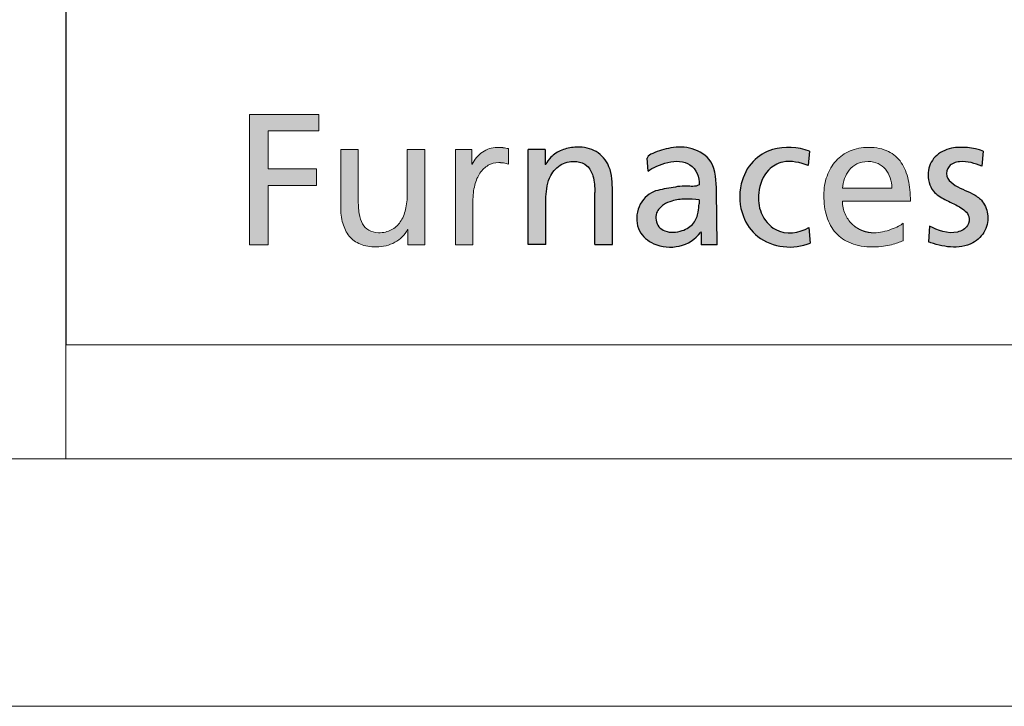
# Model space of a CAD drawing. Header units: millimetres. Extents: x 15 to 592, y 5 to 415.
# Tile 2 of 12: x 403 to 423, y 5 to 19. Entities that reach past the tile are written whole.
import ezdxf

# ---------------------------------------------------------------- set-up
doc = ezdxf.new("R2010")
doc.units = ezdxf.units.MM
doc.layers.add('FORMAT', color=7, linetype='Continuous')

# ---------------------------------------------------------------- blocks, each defined once
blk = doc.blocks.new('LOGO_sombreado')
at = {"linetype": 'Continuous'}
blk.add_hatch(color=7, dxfattribs=at).paths.add_polyline_path([(4.078, 4.32), (5.1, 4.32), (5.1, 4.651), (3.702, 4.651), (3.702, 2.023), (4.078, 2.023), (4.078, 3.22), (5.054, 3.22), (5.054, 3.551), (4.078, 3.551)], flags=0)
blk.add_hatch(color=7, dxfattribs=at).paths.add_polyline_path([(4.078, 4.32), (5.1, 4.32), (5.1, 4.651), (3.702, 4.651), (3.702, 2.023), (4.078, 2.023), (4.078, 3.22), (5.054, 3.22), (5.054, 3.551), (4.078, 3.551)], flags=0)
h = blk.add_hatch(color=7, dxfattribs=at)
edge = h.paths.add_edge_path(flags=0)
edge.add_line((8.928, 3.962), (8.875, 3.972))
edge.add_spline(control_points=[(8.875, 3.972), (8.858, 3.975), (8.841, 3.978), (8.823, 3.98)], knot_values=[22.132418, 22.132418, 22.132418, 22.132418, 23.132418, 23.132418, 23.132418, 23.132418], weights=[1, 1, 1, 1], degree=3, periodic=0)
edge.add_arc((8.709, 3.1), 0.888, 82.6219, 86.3614)
edge.add_spline(control_points=[(8.765, 3.986), (8.745, 3.987), (8.722, 3.988), (8.695, 3.988), (8.644, 3.988), (8.593, 3.979), (8.544, 3.963)], knot_values=[0.065266, 0.065266, 0.065266, 0.065266, 1.065266, 1.065266, 1.065266, 2.065266, 2.065266, 2.065266, 2.065266], weights=[1, 1, 1, 1, 1, 1, 1], degree=3, periodic=0)
edge.add_spline(control_points=[(8.544, 3.963), (8.495, 3.946), (8.448, 3.922), (8.404, 3.892)], knot_values=[2.065266, 2.065266, 2.065266, 2.065266, 3.065266, 3.065266, 3.065266, 3.065266], weights=[1, 1, 1, 1], degree=3, periodic=0)
edge.add_spline(control_points=[(8.404, 3.892), (8.36, 3.861), (8.319, 3.825), (8.283, 3.783)], knot_values=[3.065266, 3.065266, 3.065266, 3.065266, 4.065266, 4.065266, 4.065266, 4.065266], weights=[1, 1, 1, 1], degree=3, periodic=0)
edge.add_spline(control_points=[(8.283, 3.783), (8.248, 3.742), (8.218, 3.695), (8.194, 3.646)], knot_values=[4.065266, 4.065266, 4.065266, 4.065266, 5.065266, 5.065266, 5.065266, 5.065266], weights=[1, 1, 1, 1], degree=3, periodic=0)
edge.add_line((8.194, 3.646), (8.187, 3.646))
edge.add_line((8.187, 3.646), (8.187, 3.943))
edge.add_line((8.187, 3.943), (8.021, 3.943))
edge.add_line((8.021, 3.943), (7.856, 3.943))
edge.add_line((7.856, 3.943), (7.856, 3.703))
edge.add_line((7.856, 3.703), (7.856, 2.023))
edge.add_line((7.856, 2.023), (8.209, 2.023))
edge.add_spline(control_points=[(8.209, 2.023), (8.209, 2.314), (8.209, 2.605), (8.209, 2.896), (8.209, 3.017), (8.222, 3.126), (8.247, 3.222)], knot_values=[12.065266, 12.065266, 12.065266, 12.065266, 13.065266, 13.065266, 13.065266, 14.065266, 14.065266, 14.065266, 14.065266], weights=[1, 1, 1, 1, 1, 1, 1], degree=3, periodic=0)
edge.add_spline(control_points=[(8.247, 3.222), (8.271, 3.318), (8.307, 3.401), (8.352, 3.469)], knot_values=[14.065266, 14.065266, 14.065266, 14.065266, 15.065266, 15.065266, 15.065266, 15.065266], weights=[1, 1, 1, 1], degree=3, periodic=0)
edge.add_spline(control_points=[(8.352, 3.469), (8.398, 3.537), (8.454, 3.589), (8.518, 3.625)], knot_values=[15.065266, 15.065266, 15.065266, 15.065266, 16.065266, 16.065266, 16.065266, 16.065266], weights=[1, 1, 1, 1], degree=3, periodic=0)
edge.add_spline(control_points=[(8.518, 3.625), (8.582, 3.661), (8.654, 3.68), (8.733, 3.68)], knot_values=[16.065266, 16.065266, 16.065266, 16.065266, 17.065266, 17.065266, 17.065266, 17.065266], weights=[1, 1, 1, 1], degree=3, periodic=0)
edge.add_arc((8.733, 2.982), 0.698, 86.1548, 90.0023, ccw=False)
edge.add_spline(control_points=[(8.78, 3.678), (8.796, 3.677), (8.813, 3.675), (8.829, 3.673)], knot_values=[17.132418, 17.132418, 17.132418, 17.132418, 18.132418, 18.132418, 18.132418, 18.132418], weights=[1, 1, 1, 1], degree=3, periodic=0)
edge.add_spline(control_points=[(8.829, 3.673), (8.846, 3.67), (8.863, 3.667), (8.879, 3.662)], knot_values=[18.132418, 18.132418, 18.132418, 18.132418, 19.132418, 19.132418, 19.132418, 19.132418], weights=[1, 1, 1, 1], degree=3, periodic=0)
edge.add_spline(control_points=[(8.879, 3.662), (8.896, 3.658), (8.912, 3.652), (8.928, 3.646)], knot_values=[19.132418, 19.132418, 19.132418, 19.132418, 20.132418, 20.132418, 20.132418, 20.132418], weights=[1, 1, 1, 1], degree=3, periodic=0)
edge.add_line((8.928, 3.646), (8.928, 3.962))
h = blk.add_hatch(color=7, dxfattribs=at)
edge = h.paths.add_edge_path(flags=0)
edge.add_line((9.328, 2.026), (9.328, 3.946))
edge.add_line((9.328, 3.946), (9.67, 3.946))
edge.add_line((9.67, 3.946), (9.67, 3.641))
edge.add_line((9.67, 3.641), (9.678, 3.641))
edge.add_spline(control_points=[(9.678, 3.641), (9.704, 3.696), (9.793, 3.817), (10, 3.948), (10.305, 4.01), (10.669, 3.967), (10.997, 3.643), (11.021, 3.332), (11.026, 3.17)], knot_values=[0, 0, 0, 0, 0.090993, 0.223661, 0.358303, 0.55535, 0.750586, 1, 1, 1, 1], weights=[1, 1, 1, 1, 1, 1, 1, 1, 1], degree=3, periodic=0)
edge.add_line((11.026, 3.17), (11.026, 2.026))
edge.add_line((11.026, 2.026), (10.672, 2.026))
edge.add_line((10.672, 2.026), (10.672, 3.075))
edge.add_spline(control_points=[(10.672, 3.075), (10.669, 3.188), (10.66, 3.379), (10.536, 3.635), (10.28, 3.729), (9.984, 3.677), (9.726, 3.396), (9.691, 3.133), (9.683, 2.986)], knot_values=[0, 0, 0, 0, 0.181683, 0.307789, 0.426651, 0.591078, 0.760733, 1, 1, 1, 1], weights=[1, 1, 1, 1, 1, 1, 1, 1, 1], degree=3, periodic=0)
edge.add_line((9.683, 2.986), (9.681, 2.026))
edge.add_line((9.681, 2.026), (9.328, 2.026))
h = blk.add_hatch(color=7, dxfattribs=at)
edge = h.paths.add_edge_path(flags=0)
edge.add_spline(control_points=[(12.776, 3.232), (12.697, 3.183), (12.484, 3.232), (12.167, 3.156), (11.773, 3.111), (11.49, 2.752), (11.514, 2.287), (12.023, 1.86), (12.597, 1.99), (12.807, 2.27)], knot_values=[0, 0, 0, 0, 0.079966, 0.190057, 0.300094, 0.432511, 0.566689, 0.684622, 1, 1, 1, 1], weights=[1, 1, 1, 1, 1, 1, 1, 1, 1, 1], degree=3, periodic=0)
edge.add_spline(control_points=[(12.807, 2.27), (12.817, 2.296), (12.814, 2.27)], knot_values=[0, 0, 0, 1, 1, 1], weights=[1, 1, 1], degree=2, periodic=0)
edge.add_line((12.814, 2.27), (12.814, 2.023))
edge.add_line((12.814, 2.023), (13.139, 2.023))
edge.add_line((13.139, 2.023), (13.128, 3.106))
edge.add_spline(control_points=[(13.128, 3.106), (13.12, 3.292), (13.119, 3.706), (12.65, 4), (12.214, 4.002), (11.911, 3.898), (11.743, 3.828), (11.727, 3.77)], knot_values=[0, 0, 0, 0, 0.300445, 0.525135, 0.737289, 0.925487, 1, 1, 1, 1], weights=[1, 1, 1, 1, 1, 1, 1, 1], degree=3, periodic=0)
edge.add_line((11.727, 3.77), (11.744, 3.507))
edge.add_spline(control_points=[(11.744, 3.507), (11.927, 3.643), (12.567, 3.881), (12.789, 3.381), (12.776, 3.232)], knot_values=[0, 0, 0, 0, 0.658996, 1, 1, 1, 1], weights=[1, 1, 1, 1, 1], degree=3, periodic=0)
edge = h.paths.add_edge_path(flags=0)
edge.add_spline(control_points=[(12.776, 2.849), (12.772, 2.793), (12.762, 2.658), (12.682, 2.43), (12.419, 2.275), (12.142, 2.255), (11.913, 2.398), (11.87, 2.662), (12.044, 2.834), (12.252, 2.921), (12.499, 2.953), (12.683, 2.938), (12.776, 2.931)], knot_values=[0, 0, 0, 0, 0.068904, 0.168815, 0.283862, 0.42722, 0.488917, 0.605379, 0.695962, 0.771545, 0.884045, 1, 1, 1, 1], weights=[1, 1, 1, 1, 1, 1, 1, 1, 1, 1, 1, 1, 1], degree=3, periodic=0)
edge.add_line((12.776, 2.931), (12.776, 2.849))
h = blk.add_hatch(color=7, dxfattribs=at)
edge = h.paths.add_edge_path(flags=0)
edge.add_arc((16.302, 2.904), 0.641, 248.0344, 270.0503, ccw=False)
edge.add_spline(control_points=[(16.062, 2.31), (15.987, 2.34), (15.919, 2.385), (15.86, 2.441)], knot_values=[23.38427, 23.38427, 23.38427, 23.38427, 23.767925, 23.767925, 23.767925, 23.767925], weights=[1, 0.987772, 0.987772, 1], degree=3, periodic=0)
edge.add_arc((16.291, 2.885), 0.618, 203.0224, 225.9221, ccw=False)
edge.add_spline(control_points=[(15.721, 2.643), (15.688, 2.721), (15.67, 2.809), (15.67, 2.904)], knot_values=[0, 0, 0, 0, 1, 1, 1, 1], weights=[1, 1, 1, 1], degree=3, periodic=0)
edge.add_line((15.67, 2.904), (17.041, 2.904))
edge.add_spline(control_points=[(17.041, 2.904), (17.041, 3.058), (17.028, 3.203), (16.998, 3.334)], knot_values=[2, 2, 2, 2, 3, 3, 3, 3], weights=[1, 1, 1, 1], degree=3, periodic=0)
edge.add_spline(control_points=[(16.998, 3.334), (16.969, 3.464), (16.923, 3.581), (16.857, 3.678)], knot_values=[3, 3, 3, 3, 4, 4, 4, 4], weights=[1, 1, 1, 1], degree=3, periodic=0)
edge.add_spline(control_points=[(16.857, 3.678), (16.791, 3.774), (16.705, 3.852), (16.596, 3.905)], knot_values=[4, 4, 4, 4, 5, 5, 5, 5], weights=[1, 1, 1, 1], degree=3, periodic=0)
edge.add_spline(control_points=[(16.596, 3.905), (16.486, 3.959), (16.353, 3.988), (16.193, 3.988), (16.058, 3.988), (15.934, 3.963), (15.824, 3.916)], knot_values=[5, 5, 5, 5, 6, 6, 6, 7, 7, 7, 7], weights=[1, 1, 1, 1, 1, 1, 1], degree=3, periodic=0)
edge.add_spline(control_points=[(15.824, 3.916), (15.714, 3.87), (15.619, 3.802), (15.54, 3.716)], knot_values=[7, 7, 7, 7, 8, 8, 8, 8], weights=[1, 1, 1, 1], degree=3, periodic=0)
edge.add_spline(control_points=[(15.54, 3.716), (15.462, 3.63), (15.4, 3.526), (15.358, 3.409)], knot_values=[8, 8, 8, 8, 9, 9, 9, 9], weights=[1, 1, 1, 1], degree=3, periodic=0)
edge.add_spline(control_points=[(15.358, 3.409), (15.316, 3.291), (15.294, 3.159), (15.294, 3.017), (15.294, 2.86), (15.313, 2.717), (15.353, 2.591)], knot_values=[9, 9, 9, 9, 10, 10, 10, 11, 11, 11, 11], weights=[1, 1, 1, 1, 1, 1, 1], degree=3, periodic=0)
edge.add_spline(control_points=[(15.353, 2.591), (15.393, 2.464), (15.453, 2.353), (15.535, 2.262)], knot_values=[11, 11, 11, 11, 12, 12, 12, 12], weights=[1, 1, 1, 1], degree=3, periodic=0)
edge.add_spline(control_points=[(15.535, 2.262), (15.616, 2.172), (15.719, 2.1), (15.844, 2.052)], knot_values=[12, 12, 12, 12, 13, 13, 13, 13], weights=[1, 1, 1, 1], degree=3, periodic=0)
edge.add_spline(control_points=[(15.844, 2.052), (15.97, 2.003), (16.117, 1.977), (16.287, 1.977), (16.366, 1.977), (16.436, 1.982), (16.497, 1.99)], knot_values=[13, 13, 13, 13, 14, 14, 14, 15, 15, 15, 15], weights=[1, 1, 1, 1, 1, 1, 1], degree=3, periodic=0)
edge.add_spline(control_points=[(16.497, 1.99), (16.558, 1.998), (16.611, 2.009), (16.659, 2.021)], knot_values=[15, 15, 15, 15, 16, 16, 16, 16], weights=[1, 1, 1, 1], degree=3, periodic=0)
edge.add_spline(control_points=[(16.659, 2.021), (16.706, 2.033), (16.748, 2.047), (16.787, 2.061)], knot_values=[16, 16, 16, 16, 17, 17, 17, 17], weights=[1, 1, 1, 1], degree=3, periodic=0)
edge.add_spline(control_points=[(16.787, 2.061), (16.825, 2.075), (16.86, 2.089), (16.894, 2.101)], knot_values=[17, 17, 17, 17, 18, 18, 18, 18], weights=[1, 1, 1, 1], degree=3, periodic=0)
edge.add_line((16.894, 2.101), (16.894, 2.455))
edge.add_spline(control_points=[(16.894, 2.455), (16.872, 2.437), (16.839, 2.417), (16.798, 2.395)], knot_values=[19.00002, 19.00002, 19.00002, 19.00002, 20.00002, 20.00002, 20.00002, 20.00002], weights=[1, 1, 1, 1], degree=3, periodic=0)
edge.add_spline(control_points=[(16.798, 2.395), (16.757, 2.374), (16.707, 2.352), (16.653, 2.333)], knot_values=[20.00002, 20.00002, 20.00002, 20.00002, 21.00002, 21.00002, 21.00002, 21.00002], weights=[1, 1, 1, 1], degree=3, periodic=0)
edge.add_spline(control_points=[(16.653, 2.333), (16.599, 2.313), (16.541, 2.296), (16.481, 2.283)], knot_values=[21.00002, 21.00002, 21.00002, 21.00002, 22.00002, 22.00002, 22.00002, 22.00002], weights=[1, 1, 1, 1], degree=3, periodic=0)
edge.add_spline(control_points=[(16.481, 2.283), (16.422, 2.271), (16.361, 2.263), (16.303, 2.263)], knot_values=[22.00002, 22.00002, 22.00002, 22.00002, 23.00002, 23.00002, 23.00002, 23.00002], weights=[1, 1, 1, 1], degree=3, periodic=0)
edge = h.paths.add_edge_path(flags=0)
edge.add_spline(control_points=[(15.67, 3.167), (15.676, 3.229), (15.69, 3.294), (15.713, 3.356)], knot_values=[8, 8, 8, 8, 9, 9, 9, 9], weights=[1, 1, 1, 1], degree=3, periodic=0)
edge.add_spline(control_points=[(15.713, 3.356), (15.735, 3.418), (15.766, 3.477), (15.808, 3.528)], knot_values=[9, 9, 9, 9, 10, 10, 10, 10], weights=[1, 1, 1, 1], degree=3, periodic=0)
edge.add_spline(control_points=[(15.808, 3.528), (15.849, 3.579), (15.9, 3.623), (15.963, 3.654)], knot_values=[0, 0, 0, 0, 1, 1, 1, 1], weights=[1, 1, 1, 1], degree=3, periodic=0)
edge.add_spline(control_points=[(15.963, 3.654), (16.025, 3.685), (16.099, 3.702), (16.186, 3.702), (16.262, 3.702), (16.33, 3.687), (16.389, 3.66)], knot_values=[1, 1, 1, 1, 2, 2, 2, 3, 3, 3, 3], weights=[1, 1, 1, 1, 1, 1, 1], degree=3, periodic=0)
edge.add_spline(control_points=[(16.389, 3.66), (16.449, 3.633), (16.499, 3.594), (16.54, 3.545)], knot_values=[3, 3, 3, 3, 4, 4, 4, 4], weights=[1, 1, 1, 1], degree=3, periodic=0)
edge.add_spline(control_points=[(16.54, 3.545), (16.58, 3.497), (16.612, 3.439), (16.633, 3.375)], knot_values=[4, 4, 4, 4, 5, 5, 5, 5], weights=[1, 1, 1, 1], degree=3, periodic=0)
edge.add_spline(control_points=[(16.633, 3.375), (16.654, 3.311), (16.665, 3.241), (16.665, 3.167)], knot_values=[5, 5, 5, 5, 6, 6, 6, 6], weights=[1, 1, 1, 1], degree=3, periodic=0)
edge.add_line((16.665, 3.167), (16.416, 3.167))
edge.add_line((16.416, 3.167), (15.67, 3.167))
h = blk.add_hatch(color=7, dxfattribs=at)
edge = h.paths.add_edge_path(flags=0)
edge.add_arc((16.302, 2.904), 0.641, 248.0344, 270.0503, ccw=False)
edge.add_spline(control_points=[(16.062, 2.31), (15.987, 2.34), (15.919, 2.385), (15.86, 2.441)], knot_values=[23.38427, 23.38427, 23.38427, 23.38427, 23.767925, 23.767925, 23.767925, 23.767925], weights=[1, 0.987772, 0.987772, 1], degree=3, periodic=0)
edge.add_arc((16.291, 2.885), 0.618, 203.0224, 225.9221, ccw=False)
edge.add_spline(control_points=[(15.721, 2.643), (15.688, 2.721), (15.67, 2.809), (15.67, 2.904)], knot_values=[0, 0, 0, 0, 1, 1, 1, 1], weights=[1, 1, 1, 1], degree=3, periodic=0)
edge.add_line((15.67, 2.904), (17.041, 2.904))
edge.add_spline(control_points=[(17.041, 2.904), (17.041, 3.058), (17.028, 3.203), (16.998, 3.334)], knot_values=[2, 2, 2, 2, 3, 3, 3, 3], weights=[1, 1, 1, 1], degree=3, periodic=0)
edge.add_spline(control_points=[(16.998, 3.334), (16.969, 3.464), (16.923, 3.581), (16.857, 3.678)], knot_values=[3, 3, 3, 3, 4, 4, 4, 4], weights=[1, 1, 1, 1], degree=3, periodic=0)
edge.add_spline(control_points=[(16.857, 3.678), (16.791, 3.774), (16.705, 3.852), (16.596, 3.905)], knot_values=[4, 4, 4, 4, 5, 5, 5, 5], weights=[1, 1, 1, 1], degree=3, periodic=0)
edge.add_spline(control_points=[(16.596, 3.905), (16.486, 3.959), (16.353, 3.988), (16.193, 3.988), (16.058, 3.988), (15.934, 3.963), (15.824, 3.916)], knot_values=[5, 5, 5, 5, 6, 6, 6, 7, 7, 7, 7], weights=[1, 1, 1, 1, 1, 1, 1], degree=3, periodic=0)
edge.add_spline(control_points=[(15.824, 3.916), (15.714, 3.87), (15.619, 3.802), (15.54, 3.716)], knot_values=[7, 7, 7, 7, 8, 8, 8, 8], weights=[1, 1, 1, 1], degree=3, periodic=0)
edge.add_spline(control_points=[(15.54, 3.716), (15.462, 3.63), (15.4, 3.526), (15.358, 3.409)], knot_values=[8, 8, 8, 8, 9, 9, 9, 9], weights=[1, 1, 1, 1], degree=3, periodic=0)
edge.add_spline(control_points=[(15.358, 3.409), (15.316, 3.291), (15.294, 3.159), (15.294, 3.017), (15.294, 2.86), (15.313, 2.717), (15.353, 2.591)], knot_values=[9, 9, 9, 9, 10, 10, 10, 11, 11, 11, 11], weights=[1, 1, 1, 1, 1, 1, 1], degree=3, periodic=0)
edge.add_spline(control_points=[(15.353, 2.591), (15.393, 2.464), (15.453, 2.353), (15.535, 2.262)], knot_values=[11, 11, 11, 11, 12, 12, 12, 12], weights=[1, 1, 1, 1], degree=3, periodic=0)
edge.add_spline(control_points=[(15.535, 2.262), (15.616, 2.172), (15.719, 2.1), (15.844, 2.052)], knot_values=[12, 12, 12, 12, 13, 13, 13, 13], weights=[1, 1, 1, 1], degree=3, periodic=0)
edge.add_spline(control_points=[(15.844, 2.052), (15.97, 2.003), (16.117, 1.977), (16.287, 1.977), (16.366, 1.977), (16.436, 1.982), (16.497, 1.99)], knot_values=[13, 13, 13, 13, 14, 14, 14, 15, 15, 15, 15], weights=[1, 1, 1, 1, 1, 1, 1], degree=3, periodic=0)
edge.add_spline(control_points=[(16.497, 1.99), (16.558, 1.998), (16.611, 2.009), (16.659, 2.021)], knot_values=[15, 15, 15, 15, 16, 16, 16, 16], weights=[1, 1, 1, 1], degree=3, periodic=0)
edge.add_spline(control_points=[(16.659, 2.021), (16.706, 2.033), (16.748, 2.047), (16.787, 2.061)], knot_values=[16, 16, 16, 16, 17, 17, 17, 17], weights=[1, 1, 1, 1], degree=3, periodic=0)
edge.add_spline(control_points=[(16.787, 2.061), (16.825, 2.075), (16.86, 2.089), (16.894, 2.101)], knot_values=[17, 17, 17, 17, 18, 18, 18, 18], weights=[1, 1, 1, 1], degree=3, periodic=0)
edge.add_line((16.894, 2.101), (16.894, 2.455))
edge.add_spline(control_points=[(16.894, 2.455), (16.872, 2.437), (16.839, 2.417), (16.798, 2.395)], knot_values=[19.00002, 19.00002, 19.00002, 19.00002, 20.00002, 20.00002, 20.00002, 20.00002], weights=[1, 1, 1, 1], degree=3, periodic=0)
edge.add_spline(control_points=[(16.798, 2.395), (16.757, 2.374), (16.707, 2.352), (16.653, 2.333)], knot_values=[20.00002, 20.00002, 20.00002, 20.00002, 21.00002, 21.00002, 21.00002, 21.00002], weights=[1, 1, 1, 1], degree=3, periodic=0)
edge.add_spline(control_points=[(16.653, 2.333), (16.599, 2.313), (16.541, 2.296), (16.481, 2.283)], knot_values=[21.00002, 21.00002, 21.00002, 21.00002, 22.00002, 22.00002, 22.00002, 22.00002], weights=[1, 1, 1, 1], degree=3, periodic=0)
edge.add_spline(control_points=[(16.481, 2.283), (16.422, 2.271), (16.361, 2.263), (16.303, 2.263)], knot_values=[22.00002, 22.00002, 22.00002, 22.00002, 23.00002, 23.00002, 23.00002, 23.00002], weights=[1, 1, 1, 1], degree=3, periodic=0)
edge = h.paths.add_edge_path(flags=0)
edge.add_spline(control_points=[(15.67, 3.167), (15.676, 3.229), (15.69, 3.294), (15.713, 3.356)], knot_values=[8, 8, 8, 8, 9, 9, 9, 9], weights=[1, 1, 1, 1], degree=3, periodic=0)
edge.add_spline(control_points=[(15.713, 3.356), (15.735, 3.418), (15.766, 3.477), (15.808, 3.528)], knot_values=[9, 9, 9, 9, 10, 10, 10, 10], weights=[1, 1, 1, 1], degree=3, periodic=0)
edge.add_spline(control_points=[(15.808, 3.528), (15.849, 3.579), (15.9, 3.623), (15.963, 3.654)], knot_values=[0, 0, 0, 0, 1, 1, 1, 1], weights=[1, 1, 1, 1], degree=3, periodic=0)
edge.add_spline(control_points=[(15.963, 3.654), (16.025, 3.685), (16.099, 3.702), (16.186, 3.702), (16.262, 3.702), (16.33, 3.687), (16.389, 3.66)], knot_values=[1, 1, 1, 1, 2, 2, 2, 3, 3, 3, 3], weights=[1, 1, 1, 1, 1, 1, 1], degree=3, periodic=0)
edge.add_spline(control_points=[(16.389, 3.66), (16.449, 3.633), (16.499, 3.594), (16.54, 3.545)], knot_values=[3, 3, 3, 3, 4, 4, 4, 4], weights=[1, 1, 1, 1], degree=3, periodic=0)
edge.add_spline(control_points=[(16.54, 3.545), (16.58, 3.497), (16.612, 3.439), (16.633, 3.375)], knot_values=[4, 4, 4, 4, 5, 5, 5, 5], weights=[1, 1, 1, 1], degree=3, periodic=0)
edge.add_spline(control_points=[(16.633, 3.375), (16.654, 3.311), (16.665, 3.241), (16.665, 3.167)], knot_values=[5, 5, 5, 5, 6, 6, 6, 6], weights=[1, 1, 1, 1], degree=3, periodic=0)
edge.add_line((16.665, 3.167), (16.416, 3.167))
edge.add_line((16.416, 3.167), (15.67, 3.167))
h = blk.add_hatch(color=7, dxfattribs=at)
edge = h.paths.add_edge_path(flags=0)
edge.add_spline(control_points=[(5.713, 2.196), (5.772, 2.125), (5.847, 2.071), (5.937, 2.034)], knot_values=[55, 55, 55, 55, 56, 56, 56, 56], weights=[1, 1, 1, 1], degree=3, periodic=0)
edge.add_spline(control_points=[(5.937, 2.034), (6.028, 1.997), (6.135, 1.977), (6.259, 1.977)], knot_values=[56, 56, 56, 56, 57, 57, 57, 57], weights=[1, 1, 1, 1], degree=3, periodic=0)
edge.add_arc((6.259, 2.796), 0.818, 269.9868, 283.8904)
edge.add_spline(control_points=[(6.456, 2.001), (6.519, 2.017), (6.58, 2.04), (6.635, 2.071)], knot_values=[0, 0, 0, 0, 1, 1, 1, 1], weights=[1, 1, 1, 1], degree=3, periodic=0)
edge.add_spline(control_points=[(6.635, 2.071), (6.69, 2.101), (6.741, 2.137), (6.784, 2.181)], knot_values=[1, 1, 1, 1, 2, 2, 2, 2], weights=[1, 1, 1, 1], degree=3, periodic=0)
edge.add_spline(control_points=[(6.784, 2.181), (6.827, 2.224), (6.863, 2.273), (6.889, 2.328)], knot_values=[2, 2, 2, 2, 3, 3, 3, 3], weights=[1, 1, 1, 1], degree=3, periodic=0)
edge.add_line((6.889, 2.328), (6.896, 2.328))
edge.add_line((6.896, 2.328), (6.896, 2.023))
edge.add_line((6.896, 2.023), (7.067, 2.023))
edge.add_line((7.067, 2.023), (7.238, 2.023))
edge.add_line((7.238, 2.023), (7.238, 2.263))
edge.add_line((7.238, 2.263), (7.238, 3.943))
edge.add_line((7.238, 3.943), (6.885, 3.943))
edge.add_line((6.885, 3.943), (6.885, 3.721))
edge.add_spline(control_points=[(6.885, 3.721), (6.885, 3.647), (6.885, 3.573), (6.885, 3.499), (6.885, 3.35), (6.885, 3.202), (6.885, 3.054), (6.885, 2.937), (6.873, 2.829), (6.85, 2.734)], knot_values=[30, 30, 30, 30, 31, 31, 31, 33, 33, 33, 34, 34, 34, 34], weights=[1, 1, 1, 1, 1, 1, 1, 1, 1, 1], degree=3, periodic=0)
edge.add_spline(control_points=[(6.85, 2.734), (6.827, 2.637), (6.792, 2.553), (6.696, 2.414), (6.636, 2.359), (6.562, 2.321)], knot_values=[34, 34, 34, 34, 35, 35, 36, 36, 36, 36], weights=[1, 1, 1, 1, 1, 1], degree=3, periodic=0)
edge.add_spline(control_points=[(6.562, 2.321), (6.489, 2.284), (6.402, 2.263), (6.301, 2.263)], knot_values=[36, 36, 36, 36, 37, 37, 37, 37], weights=[1, 1, 1, 1], degree=3, periodic=0)
edge.add_spline(control_points=[(6.301, 2.263), (6.224, 2.268), (6.16, 2.285), (6.107, 2.315)], knot_values=[37, 37, 37, 37, 38, 38, 38, 38], weights=[1, 1, 1, 1], degree=3, periodic=0)
edge.add_spline(control_points=[(6.107, 2.315), (6.054, 2.345), (6.013, 2.388), (5.982, 2.445)], knot_values=[38, 38, 38, 38, 39, 39, 39, 39], weights=[1, 1, 1, 1], degree=3, periodic=0)
edge.add_spline(control_points=[(5.982, 2.445), (5.95, 2.501), (5.928, 2.571), (5.914, 2.655)], knot_values=[39, 39, 39, 39, 40, 40, 40, 40], weights=[1, 1, 1, 1], degree=3, periodic=0)
edge.add_spline(control_points=[(5.914, 2.655), (5.9, 2.739), (5.894, 2.837), (5.894, 2.949), (5.894, 3.115), (5.894, 3.28), (5.894, 3.446), (5.894, 3.529), (5.894, 3.612), (5.894, 3.695), (5.894, 3.777), (5.894, 3.86), (5.894, 3.943)], knot_values=[40, 40, 40, 40, 41, 41, 41, 43, 43, 43, 44, 44, 44, 45, 45, 45, 45], weights=[1, 1, 1, 1, 1, 1, 1, 1, 1, 1, 1, 1, 1], degree=3, periodic=0)
edge.add_line((5.894, 3.943), (5.54, 3.943))
edge.add_spline(control_points=[(5.54, 3.943), (5.54, 3.848), (5.54, 3.753), (5.54, 3.658), (5.54, 3.563), (5.54, 3.468), (5.54, 3.372), (5.54, 3.182), (5.54, 2.992), (5.54, 2.802), (5.54, 2.673), (5.554, 2.557), (5.583, 2.455)], knot_values=[49, 49, 49, 49, 50, 50, 50, 51, 51, 51, 53, 53, 53, 54, 54, 54, 54], weights=[1, 1, 1, 1, 1, 1, 1, 1, 1, 1, 1, 1, 1], degree=3, periodic=0)
edge.add_spline(control_points=[(5.583, 2.455), (5.611, 2.354), (5.655, 2.267), (5.713, 2.196)], knot_values=[54, 54, 54, 54, 55, 55, 55, 55], weights=[1, 1, 1, 1], degree=3, periodic=0)
at = {"layer": 'FORMAT'}
h = blk.add_hatch(color=256, dxfattribs=at)
edge = h.paths.add_edge_path(flags=0)
edge.add_spline(control_points=[(14.994, 2.372), (14.803, 2.254), (14.35, 2.197), (13.993, 2.642), (13.945, 3.102), (14.101, 3.522), (14.519, 3.756), (14.818, 3.682), (14.975, 3.62)], knot_values=[0, 0, 0, 0, 0.239736, 0.392762, 0.535377, 0.707741, 0.820778, 1, 1, 1, 1], weights=[1, 1, 1, 1, 1, 1, 1, 1, 1], degree=3, periodic=0)
edge.add_line((14.975, 3.62), (15.005, 3.913))
edge.add_spline(control_points=[(15.005, 3.913), (14.769, 3.994), (14.338, 4.032), (13.818, 3.724), (13.565, 3.214), (13.598, 2.624), (14.052, 1.977), (14.687, 1.916), (15.02, 2.056)], knot_values=[0, 0, 0, 0, 0.189442, 0.304437, 0.433405, 0.598153, 0.723513, 1, 1, 1, 1], weights=[1, 1, 1, 1, 1, 1, 1, 1, 1], degree=3, periodic=0)
edge.add_line((15.02, 2.056), (14.994, 2.372))
h = blk.add_hatch(color=256, dxfattribs=at)
edge = h.paths.add_edge_path(flags=0)
edge.add_spline(control_points=[(17.406, 2.082), (17.67, 1.976), (18.168, 1.89), (18.58, 2.287), (18.633, 2.636), (18.51, 2.915), (18.237, 3.101), (17.959, 3.176), (17.744, 3.396), (17.801, 3.642), (18.119, 3.739), (18.341, 3.665), (18.483, 3.605)], knot_values=[0, 0, 0, 0, 0.248617, 0.344888, 0.437274, 0.52019, 0.579843, 0.701279, 0.755995, 0.810863, 0.873582, 1, 1, 1, 1], weights=[1, 1, 1, 1, 1, 1, 1, 1, 1, 1, 1, 1, 1], degree=3, periodic=0)
edge.add_line((18.483, 3.605), (18.513, 3.913))
edge.add_spline(control_points=[(18.513, 3.913), (18.308, 3.976), (17.958, 4.038), (17.513, 3.834), (17.355, 3.47), (17.45, 3.102), (17.75, 2.92), (18.012, 2.811), (18.253, 2.636), (18.212, 2.369), (17.877, 2.197), (17.593, 2.312), (17.425, 2.399)], knot_values=[0, 0, 0, 0, 0.176891, 0.280108, 0.37368, 0.479975, 0.558482, 0.648472, 0.722992, 0.773462, 0.839493, 1, 1, 1, 1], weights=[1, 1, 1, 1, 1, 1, 1, 1, 1, 1, 1, 1, 1], degree=3, periodic=0)
edge.add_line((17.425, 2.399), (17.406, 2.082))
at = {"color": 7, "linetype": 'Continuous', "lineweight": 18}
for p, q in [((0, 20), (0, 0)), ((3.702, 2.023), (3.702, 4.651)), ((3.702, 4.651), (5.1, 4.651)), ((3.702, 2.023), (3.702, 4.651)), ((5.1, 4.651), (5.1, 4.32)), ((4.078, 4.32), (4.078, 3.551)), ((5.1, 4.32), (4.078, 4.32)), ((4.078, 3.551), (5.054, 3.551)), ((5.054, 3.551), (5.054, 3.22)), ((5.054, 3.22), (4.078, 3.22)), ((4.078, 3.22), (4.078, 2.023)), ((16.665, 3.167), (16.416, 3.167)), ((4.078, 2.023), (3.702, 2.023)), ((0, 0), (72.5, 0))]:
    blk.add_line(p, q, dxfattribs=at)
for centre, radius, start, end in [((16.291, 2.885), 0.618, 203.0224, 225.9221), ((6.259, 2.796), 0.818, 269.9868, 283.8904)]:
    blk.add_arc(centre, radius, start, end, dxfattribs=at)
at = {"color": 8, "linetype": 'Continuous', "lineweight": 0}
for points, knots in [([(8.765, 3.986), (8.745, 3.987), (8.722, 3.988), (8.695, 3.988), (8.644, 3.988), (8.593, 3.979), (8.544, 3.963)], [0.065266, 0.065266, 0.065266, 0.065266, 1.065266, 1.065266, 1.065266, 2.065266, 2.065266, 2.065266, 2.065266]), ([(16.596, 3.905), (16.486, 3.959), (16.353, 3.988), (16.193, 3.988), (16.058, 3.988), (15.934, 3.963), (15.824, 3.916)], [5, 5, 5, 5, 6, 6, 6, 7, 7, 7, 7]), ([(5.894, 3.943), (5.864, 3.943), (5.835, 3.943), (5.805, 3.943), (5.746, 3.943), (5.688, 3.943), (5.629, 3.943), (5.599, 3.943), (5.57, 3.943), (5.54, 3.943)], [45, 45, 45, 45, 46, 46, 46, 48, 48, 48, 49, 49, 49, 49]), ([(5.54, 3.943), (5.54, 3.848), (5.54, 3.753), (5.54, 3.658), (5.54, 3.563), (5.54, 3.468), (5.54, 3.372), (5.54, 3.182), (5.54, 2.992), (5.54, 2.802), (5.54, 2.673), (5.554, 2.557), (5.583, 2.455)], [49, 49, 49, 49, 50, 50, 50, 51, 51, 51, 53, 53, 53, 54, 54, 54, 54]), ([(5.914, 2.655), (5.9, 2.739), (5.894, 2.837), (5.894, 2.949), (5.894, 3.115), (5.894, 3.28), (5.894, 3.446), (5.894, 3.529), (5.894, 3.612), (5.894, 3.695), (5.894, 3.777), (5.894, 3.86), (5.894, 3.943)], [40, 40, 40, 40, 41, 41, 41, 43, 43, 43, 44, 44, 44, 45, 45, 45, 45]), ([(7.238, 3.943), (7.209, 3.943), (7.179, 3.943), (7.15, 3.943), (7.091, 3.943), (7.032, 3.943), (6.973, 3.943), (6.944, 3.943), (6.914, 3.943), (6.885, 3.943)], [25, 25, 25, 25, 26, 26, 26, 28, 28, 28, 29, 29, 29, 29]), ([(7.238, 2.263), (7.238, 2.318), (7.238, 2.373), (7.238, 2.428), (7.238, 2.533), (7.238, 2.638), (7.238, 2.743), (7.238, 2.823), (7.238, 2.903), (7.238, 2.983), (7.238, 3.143), (7.238, 3.303), (7.238, 3.463), (7.238, 3.623), (7.238, 3.783), (7.238, 3.943)], [20, 20, 20, 20, 21, 21, 21, 22, 22, 22, 23, 23, 23, 24, 24, 24, 25, 25, 25, 25]), ([(6.885, 3.721), (6.885, 3.647), (6.885, 3.573), (6.885, 3.499), (6.885, 3.35), (6.885, 3.202), (6.885, 3.054), (6.885, 2.937), (6.873, 2.829), (6.85, 2.734)], [30, 30, 30, 30, 31, 31, 31, 33, 33, 33, 34, 34, 34, 34]), ([(15.963, 3.654), (16.025, 3.685), (16.099, 3.702), (16.186, 3.702), (16.262, 3.702), (16.33, 3.687), (16.389, 3.66)], [1, 1, 1, 1, 2, 2, 2, 3, 3, 3, 3]), ([(15.358, 3.409), (15.316, 3.291), (15.294, 3.159), (15.294, 3.017), (15.294, 2.86), (15.313, 2.717), (15.353, 2.591)], [9, 9, 9, 9, 10, 10, 10, 11, 11, 11, 11]), ([(8.209, 2.023), (8.209, 2.314), (8.209, 2.605), (8.209, 2.896), (8.209, 3.017), (8.222, 3.126), (8.247, 3.222)], [12.065266, 12.065266, 12.065266, 12.065266, 13.065266, 13.065266, 13.065266, 14.065266, 14.065266, 14.065266, 14.065266]), ([(6.85, 2.734), (6.827, 2.637), (6.792, 2.553), (6.696, 2.414), (6.636, 2.359), (6.562, 2.321)], [34, 34, 34, 34, 35, 35, 36, 36, 36, 36]), ([(6.889, 2.328), (6.89, 2.328), (6.892, 2.328), (6.893, 2.328), (6.894, 2.328), (6.894, 2.328), (6.894, 2.328), (6.894, 2.328), (6.895, 2.328), (6.895, 2.328), (6.895, 2.328), (6.895, 2.328), (6.895, 2.328), (6.896, 2.328), (6.896, 2.328), (6.896, 2.328)], [3, 3, 3, 3, 4, 4, 4, 5, 5, 5, 6, 6, 6, 7, 7, 7, 8, 8, 8, 8]), ([(6.896, 2.328), (6.896, 2.302), (6.896, 2.277), (6.896, 2.251), (6.896, 2.226), (6.896, 2.201), (6.896, 2.175), (6.896, 2.15), (6.896, 2.124), (6.896, 2.099), (6.896, 2.095), (6.896, 2.091), (6.896, 2.087), (6.896, 2.078), (6.896, 2.07), (6.896, 2.061), (6.896, 2.056), (6.896, 2.051), (6.896, 2.047), (6.896, 2.043), (6.896, 2.039), (6.896, 2.035), (6.896, 2.031), (6.896, 2.027), (6.896, 2.023)], [8, 8, 8, 8, 9, 9, 9, 10, 10, 10, 12, 12, 12, 13, 13, 13, 14, 14, 14, 15, 15, 15, 16, 16, 16, 17, 17, 17, 17]), ([(15.844, 2.052), (15.97, 2.003), (16.117, 1.977), (16.287, 1.977), (16.366, 1.977), (16.436, 1.982), (16.497, 1.99)], [13, 13, 13, 13, 14, 14, 14, 15, 15, 15, 15])]:
    blk.add_open_spline(points, degree=3, knots=knots, dxfattribs=at)
for points, weights in [([(8.823, 3.98), (8.804, 3.983), (8.785, 3.985), (8.765, 3.986)], [1, 0.999645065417, 0.999645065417, 1]), ([(8.733, 3.68), (8.749, 3.68), (8.764, 3.679), (8.78, 3.678)], [1, 0.99962425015, 0.99962425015, 1]), ([(16.062, 2.31), (15.987, 2.34), (15.919, 2.385), (15.86, 2.441)], [1, 0.987771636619, 0.987771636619, 1]), ([(16.303, 2.263), (16.22, 2.263), (16.139, 2.279), (16.062, 2.31)], [1, 0.987733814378, 0.987733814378, 1])]:
    blk.add_rational_spline(points, weights, degree=3, dxfattribs=at)
for points in [[(8.875, 3.972), (8.858, 3.975), (8.841, 3.978), (8.823, 3.98)], [(6.885, 3.943), (6.885, 3.869), (6.885, 3.795), (6.885, 3.721)], [(8.021, 3.943), (7.966, 3.943), (7.911, 3.943), (7.856, 3.943)], [(7.856, 3.943), (7.856, 3.863), (7.856, 3.783), (7.856, 3.703)], [(8.187, 3.943), (8.132, 3.943), (8.077, 3.943), (8.021, 3.943)], [(8.187, 3.646), (8.187, 3.745), (8.187, 3.844), (8.187, 3.943)], [(8.283, 3.783), (8.248, 3.742), (8.218, 3.695), (8.194, 3.646)], [(8.404, 3.892), (8.36, 3.861), (8.319, 3.825), (8.283, 3.783)], [(8.544, 3.963), (8.495, 3.946), (8.448, 3.922), (8.404, 3.892)], [(8.928, 3.962), (8.911, 3.965), (8.893, 3.969), (8.875, 3.972)], [(8.928, 3.646), (8.928, 3.751), (8.928, 3.856), (8.928, 3.962)], [(15.824, 3.916), (15.714, 3.87), (15.619, 3.802), (15.54, 3.716)], [(16.857, 3.678), (16.791, 3.774), (16.705, 3.852), (16.596, 3.905)], [(7.856, 3.703), (7.856, 3.143), (7.856, 2.583), (7.856, 2.023)], [(8.194, 3.646), (8.192, 3.646), (8.189, 3.646), (8.187, 3.646)], [(8.352, 3.469), (8.398, 3.537), (8.454, 3.589), (8.518, 3.625)], [(8.518, 3.625), (8.582, 3.661), (8.654, 3.68), (8.733, 3.68)], [(8.78, 3.678), (8.796, 3.677), (8.813, 3.675), (8.829, 3.673)], [(8.829, 3.673), (8.846, 3.67), (8.863, 3.667), (8.879, 3.662)], [(8.879, 3.662), (8.896, 3.658), (8.912, 3.652), (8.928, 3.646)], [(15.54, 3.716), (15.462, 3.63), (15.4, 3.526), (15.358, 3.409)], [(15.808, 3.528), (15.849, 3.579), (15.9, 3.623), (15.963, 3.654)], [(16.389, 3.66), (16.449, 3.633), (16.499, 3.594), (16.54, 3.545)], [(16.998, 3.334), (16.969, 3.464), (16.923, 3.581), (16.857, 3.678)], [(8.247, 3.222), (8.271, 3.318), (8.307, 3.401), (8.352, 3.469)], [(15.713, 3.356), (15.735, 3.418), (15.766, 3.477), (15.808, 3.528)], [(16.54, 3.545), (16.58, 3.497), (16.612, 3.439), (16.633, 3.375)], [(15.67, 3.167), (15.676, 3.229), (15.69, 3.294), (15.713, 3.356)], [(16.633, 3.375), (16.654, 3.311), (16.665, 3.241), (16.665, 3.167)], [(17.041, 2.904), (17.041, 3.058), (17.028, 3.203), (16.998, 3.334)], [(16.416, 3.167), (16.167, 3.167), (15.918, 3.167), (15.67, 3.167)], [(15.721, 2.643), (15.688, 2.721), (15.67, 2.809), (15.67, 2.904)], [(15.67, 2.904), (16.127, 2.904), (16.584, 2.904), (17.041, 2.904)], [(5.982, 2.445), (5.95, 2.501), (5.928, 2.571), (5.914, 2.655)], [(15.353, 2.591), (15.393, 2.464), (15.453, 2.353), (15.535, 2.262)], [(5.583, 2.455), (5.611, 2.354), (5.655, 2.267), (5.713, 2.196)], [(6.107, 2.315), (6.054, 2.345), (6.013, 2.388), (5.982, 2.445)], [(16.798, 2.395), (16.757, 2.374), (16.707, 2.352), (16.653, 2.333)], [(16.894, 2.455), (16.872, 2.437), (16.839, 2.417), (16.798, 2.395)], [(16.894, 2.101), (16.894, 2.219), (16.894, 2.337), (16.894, 2.455)], [(5.713, 2.196), (5.772, 2.125), (5.847, 2.071), (5.937, 2.034)], [(6.301, 2.263), (6.224, 2.268), (6.16, 2.285), (6.107, 2.315)], [(6.562, 2.321), (6.489, 2.284), (6.402, 2.263), (6.301, 2.263)], [(6.784, 2.181), (6.827, 2.224), (6.863, 2.273), (6.889, 2.328)], [(7.238, 2.023), (7.238, 2.103), (7.238, 2.183), (7.238, 2.263)], [(15.535, 2.262), (15.616, 2.172), (15.719, 2.1), (15.844, 2.052)], [(16.481, 2.283), (16.422, 2.271), (16.361, 2.263), (16.303, 2.263)], [(16.653, 2.333), (16.599, 2.313), (16.541, 2.296), (16.481, 2.283)], [(5.937, 2.034), (6.028, 1.997), (6.135, 1.977), (6.259, 1.977)], [(6.456, 2.001), (6.519, 2.017), (6.58, 2.04), (6.635, 2.071)], [(6.635, 2.071), (6.69, 2.101), (6.741, 2.137), (6.784, 2.181)], [(6.896, 2.023), (6.953, 2.023), (7.01, 2.023), (7.067, 2.023)], [(7.067, 2.023), (7.124, 2.023), (7.181, 2.023), (7.238, 2.023)], [(7.856, 2.023), (7.974, 2.023), (8.092, 2.023), (8.209, 2.023)], [(16.497, 1.99), (16.558, 1.998), (16.611, 2.009), (16.659, 2.021)], [(16.659, 2.021), (16.706, 2.033), (16.748, 2.047), (16.787, 2.061)], [(16.787, 2.061), (16.825, 2.075), (16.86, 2.089), (16.894, 2.101)]]:
    blk.add_open_spline(points, degree=3, dxfattribs=at)
at = {"color": 7, "linetype": 'Continuous', "lineweight": 0}
blk.add_open_spline([(12.807, 2.27), (12.817, 2.296), (12.814, 2.27)], degree=2, dxfattribs=at)
at = {"layer": 'FORMAT', "color": 7}
for p, q in [((9.67, 3.946), (9.328, 3.946)), ((9.328, 2.026), (9.328, 3.946)), ((9.67, 3.946), (9.67, 3.641)), ((15.005, 3.913), (14.975, 3.62)), ((18.513, 3.913), (18.483, 3.605)), ((9.678, 3.641), (9.67, 3.641)), ((11.744, 3.507), (11.727, 3.77)), ((9.681, 2.026), (9.683, 2.986)), ((10.672, 2.026), (10.672, 3.075)), ((11.026, 2.026), (11.026, 3.17)), ((13.139, 2.023), (13.128, 3.106)), ((12.776, 2.931), (12.776, 2.849)), ((17.425, 2.399), (17.406, 2.082)), ((12.814, 2.27), (12.814, 2.023)), ((14.994, 2.372), (15.02, 2.056)), ((9.681, 2.026), (9.328, 2.026)), ((10.672, 2.026), (11.026, 2.026)), ((13.139, 2.023), (12.814, 2.023))]:
    blk.add_line(p, q, dxfattribs=at)
for points, knots in [([(11.026, 3.17), (11.021, 3.332), (10.997, 3.643), (10.669, 3.967), (10.305, 4.01), (10, 3.948), (9.793, 3.817), (9.704, 3.696), (9.678, 3.641)], [0, 0, 0, 0, 0.249414, 0.44465, 0.641697, 0.776339, 0.909007, 1, 1, 1, 1]), ([(13.128, 3.106), (13.12, 3.292), (13.119, 3.706), (12.65, 4), (12.214, 4.002), (11.911, 3.898), (11.743, 3.828), (11.727, 3.77)], [0, 0, 0, 0, 0.300445, 0.525135, 0.737289, 0.925487, 1, 1, 1, 1]), ([(15.005, 3.913), (14.769, 3.994), (14.338, 4.032), (13.818, 3.724), (13.565, 3.214), (13.598, 2.624), (14.052, 1.977), (14.687, 1.916), (15.02, 2.056)], [0, 0, 0, 0, 0.189442, 0.304437, 0.433405, 0.598153, 0.723513, 1, 1, 1, 1]), ([(18.513, 3.913), (18.308, 3.976), (17.958, 4.038), (17.513, 3.834), (17.355, 3.47), (17.45, 3.102), (17.75, 2.92), (18.012, 2.811), (18.253, 2.636), (18.212, 2.369), (17.877, 2.197), (17.593, 2.312), (17.425, 2.399)], [0, 0, 0, 0, 0.176891, 0.280108, 0.37368, 0.479975, 0.558482, 0.648472, 0.722992, 0.773462, 0.839493, 1, 1, 1, 1]), ([(11.744, 3.507), (11.927, 3.643), (12.567, 3.881), (12.789, 3.381), (12.776, 3.232)], [0, 0, 0, 0, 0.658996, 1, 1, 1, 1]), ([(9.683, 2.986), (9.691, 3.133), (9.726, 3.396), (9.984, 3.677), (10.28, 3.729), (10.536, 3.635), (10.66, 3.379), (10.669, 3.188), (10.672, 3.075)], [0, 0, 0, 0, 0.239267, 0.408922, 0.573349, 0.692211, 0.818317, 1, 1, 1, 1]), ([(14.975, 3.62), (14.818, 3.682), (14.519, 3.756), (14.101, 3.522), (13.945, 3.102), (13.993, 2.642), (14.35, 2.197), (14.803, 2.254), (14.994, 2.372)], [0, 0, 0, 0, 0.179222, 0.292259, 0.464623, 0.607238, 0.760264, 1, 1, 1, 1]), ([(18.483, 3.605), (18.341, 3.665), (18.119, 3.739), (17.801, 3.642), (17.744, 3.396), (17.959, 3.176), (18.237, 3.101), (18.51, 2.915), (18.633, 2.636), (18.58, 2.287), (18.168, 1.89), (17.67, 1.976), (17.406, 2.082)], [0, 0, 0, 0, 0.126418, 0.189137, 0.244005, 0.298721, 0.420157, 0.47981, 0.562726, 0.655112, 0.751383, 1, 1, 1, 1]), ([(12.776, 3.232), (12.697, 3.183), (12.484, 3.232), (12.167, 3.156), (11.773, 3.111), (11.49, 2.752), (11.514, 2.287), (12.023, 1.86), (12.597, 1.99), (12.807, 2.27)], [0, 0, 0, 0, 0.079966, 0.190057, 0.300094, 0.432511, 0.566689, 0.684622, 1, 1, 1, 1]), ([(12.776, 2.931), (12.683, 2.938), (12.499, 2.953), (12.252, 2.921), (12.044, 2.834), (11.87, 2.662), (11.913, 2.398), (12.142, 2.255), (12.419, 2.275), (12.682, 2.43), (12.762, 2.658), (12.772, 2.793), (12.776, 2.849)], [0, 0, 0, 0, 0.115955, 0.228455, 0.304038, 0.394621, 0.511083, 0.57278, 0.716138, 0.831185, 0.931096, 1, 1, 1, 1])]:
    blk.add_open_spline(points, degree=3, knots=knots, dxfattribs=at)

msp = doc.modelspace()

# ---------------------------------------------------------------- linework, layer by layer
at = {"color": 7, "linetype": 'Continuous', "lineweight": 18}
for p, q in [((404, 55), (404, 10)), ((584, 10), (20, 10)), ((404, 10), (584, 10)), ((589, 5), (15, 5))]:
    msp.add_line(p, q, dxfattribs=at)

# ---------------------------------------------------------------- block references
at = {"color": 7, "linetype": 'Continuous'}
msp.add_blockref('LOGO_sombreado', (404.00963, 12.29796), dxfattribs=at)

doc.saveas('drawing.dxf')
